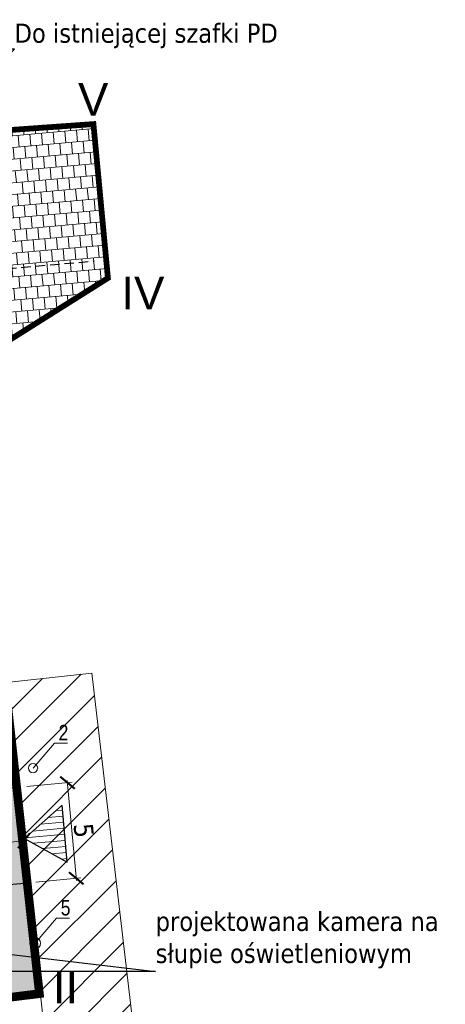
# Model space of a CAD drawing. Header units: metres. Extents: x 6555752 to 6555958, y 5574101 to 5574206.
# Tile 6 of 7: x 6555828 to 6555850, y 5574130 to 5574181. Entities that reach past the tile are written whole.
import ezdxf
from ezdxf import colors
from ezdxf.entities.mleader import LeaderData, LeaderLine
from ezdxf.math import Vec2, Vec3

# ---------------------------------------------------------------- set-up
doc = ezdxf.new("R2010")
doc.units = ezdxf.units.M
doc.header["$PDMODE"] = 35
doc.header["$PDSIZE"] = 0.5
doc.linetypes.add('Dashed', pattern=[0.75, 0.5, -0.25])
doc.linetypes.add('HIDDEN', pattern=[9.525, 6.35, -3.175])
for name, color, linetype, lineweight in [('__drzewa inw', 92, 'Continuous', 15), ('__krawężniki', 152, 'Continuous', 30), ('__MGB_JT_odległości', 6, 'Continuous', 90), ('__opisy', 7, 'Continuous', 0), ('__szraf kostka', 251, 'Continuous', 20), ('__szraf zieleń', 3, 'Continuous', 20), ('__wymiary', 7, 'Continuous', 5), ('I-ee-sieci', 1, 'Dashed', 30), ('I-ee-tekst', 7, 'Continuous', 13), ('OPISY_KAMA', 7, 'Continuous', 0)]:
    doc.layers.add(name, color=color, linetype=linetype, lineweight=lineweight)
doc.layers.add('__zakres inw.', color=7, linetype='Continuous', lineweight=0, true_color=0xf62c8b)
doc.layers.get('__MGB_JT_odległości').off()
doc.styles.add('arial narrow', font='ARIALN.TTF', dxfattribs={"height": 0.8})
doc.styles.add('maciek', font='tahoma.ttf', dxfattribs={"height": 1})
doc.styles.get("Standard").update_dxf_attribs({"font": 'arial.ttf'})
doc.dimstyles.new('maciek', dxfattribs={"dimtxt": 1, "dimasz": 0.7, "dimexe": 0.24, "dimexo": 0.32, "dimgap": 0.1, "dimtad": 1, "dimrnd": 0.01, "dimdsep": 46, "dimtxsty": 'maciek', "dimblk": 'ARCHTICK', "dimcen": 0.2, "dimdle": 0.12, "dimclrd": 256, "dimclre": 256, "dimclrt": 256, "dimadec": 0, "dimazin": 2, "dimtfac": 1, "dimtofl": 0, "dimtmove": 0, "dimatfit": 3, "dimldrblk": 'ARCHTICK', "dimfxl": 1, "dimtolj": 1, "dimtzin": 0, "dimlwd": -1, "dimlwe": -1, "dimarcsym": 0})

# ---------------------------------------------------------------- blocks, each defined once
blk = doc.blocks.new('wjazd')
at = {"layer": 'OPISY_KAMA', "lineweight": 5, "ltscale": 4}
h = blk.add_hatch(dxfattribs=at)
h.set_pattern_fill('LINE', color=6, scale=0.1, angle=90)
h.set_pattern_definition([(90, (-6554059.89814, -5572993.2684), (-0.3175, 2e-17), [])])
h.paths.add_polyline_path([(1656.293, 1286.896), (1654.732, 1288.999), (1653.303, 1286.896)])
at = {"layer": 'OPISY_KAMA', "color": 6, "lineweight": 30, "ltscale": 4}
for p, q in [((1654.732, 1288.999), (1653.303, 1286.896)), ((1656.293, 1286.896), (1654.732, 1288.999)), ((1653.303, 1286.896), (1656.293, 1286.896))]:
    blk.add_line(p, q, dxfattribs=at)
blk = doc.blocks.new('_ArchTick')
at = {"color": 0, "linetype": 'ByBlock', "const_width": 0.15}
blk.add_lwpolyline([(-0.5, -0.5), (0.5, 0.5)], dxfattribs=at)
blk = doc.blocks.new('*D652')
at = {"layer": '__wymiary'}
for p, q in [((6555828.364, 5574140.927), (6555830.718, 5574141.145)), ((6555830.468, 5574141.242), (6555830.949, 5574136.024)), ((6555828.823, 5574135.949), (6555831.177, 5574136.166))]:
    blk.add_line(p, q, dxfattribs=at)
at = {"layer": 'Defpoints', "color": 0}
for p in [(6555828.045, 5574140.898), (6555828.504, 5574135.919), (6555830.938, 5574136.144)]:
    blk.add_point(p, dxfattribs=at)
at = {"layer": '__wymiary', "linetype": 'ByBlock', "xscale": 0.7, "yscale": 0.7, "zscale": 0.7}
for p, rotation in [((6555830.479, 5574141.123), 95.27282044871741), ((6555830.938, 5574136.144), 275.2728204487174)]:
    blk.add_blockref('_ArchTick', p, dxfattribs=dict(at, rotation=rotation))
at = {"layer": '__wymiary', "insert": (6555831.322, 5574138.631), "char_height": 1, "attachment_point": 5, "rotation": 275.2728, "style": 'maciek'}
blk.add_mtext('\\A1;5', dxfattribs=at)
blk = doc.blocks.new('*D700')
at = {"layer": '__wymiary'}
for p, q in [((6555828.401, 5574136.388), (6555828.185, 5574138.344)), ((6555819.495, 5574137.141), (6555828.331, 5574138.118)), ((6555819.804, 5574135.438), (6555819.588, 5574137.393))]:
    blk.add_line(p, q, dxfattribs=at)
at = {"layer": 'Defpoints', "color": 0}
for p in [(6555828.212, 5574138.105), (6555828.437, 5574136.07), (6555819.839, 5574135.119)]:
    blk.add_point(p, dxfattribs=at)
at = {"layer": '__wymiary', "linetype": 'ByBlock', "xscale": 0.7, "yscale": 0.7, "zscale": 0.7}
for p, rotation in [((6555828.212, 5574138.105), 6.309625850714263), ((6555819.614, 5574137.155), 186.3096258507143)]:
    blk.add_blockref('_ArchTick', p, dxfattribs=dict(at, rotation=rotation))
at = {"layer": '__wymiary', "insert": (6555822.665, 5574138.119), "char_height": 1, "attachment_point": 5, "rotation": 6.3096, "style": 'maciek'}
blk.add_mtext('\\A1;8.65', dxfattribs=at)

msp = doc.modelspace()

# ---------------------------------------------------------------- hatches: boundary and pattern name
at = {"layer": '__opisy', "transparency": 33554687}
h = msp.add_hatch(dxfattribs=at)
h.set_pattern_fill('ANSI31', color=256, scale=0.4)
h.set_pattern_definition([(45, (6554279.3074, 5572927.1525), (-0.8980256, 0.8980256), [])])
h.paths.add_polyline_path([(6555827.301, 5574146.339), (6555831.744, 5574146.834), (6555836.413, 5574106.975), (6555839.94, 5574104.9), (6555829.768, 5574103.437), (6555831.672, 5574106.152)])
at = {"layer": '__szraf kostka', "lineweight": 20, "transparency": 33554687}
h = msp.add_hatch(dxfattribs=at)
h.set_pattern_fill('AR-B88', color=256, scale=0.003, angle=5)
h.set_pattern_definition([(5, (0, 0), (-0.05313014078, 0.607280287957), []), (95, (0, 0), (-0.356770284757, 0.580715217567), [0.6096, -0.6096])])
h.paths.add_polyline_path([(6555825.47, 5574162.99), (6555832.585, 5574167.4), (6555831.831, 5574175.418), (6555821.097, 5574174.657), (6555821.66, 5574169.62), (6555822.42, 5574162.86)])
at = {"layer": '__szraf kostka'}
h = msp.add_hatch(dxfattribs=at)
h.set_pattern_fill('DOTS', color=256, scale=0.2, angle=5)
h.paths.add_polyline_path([(6555808.978, 5574141.306), (6555808.665, 5574143.787), (6555808.351, 5574146.267), (6555808.038, 5574148.747), (6555807.724, 5574151.227), (6555807.411, 5574153.708), (6555807.097, 5574156.188), (6555806.784, 5574158.668), (6555806.47, 5574161.149), (6555807.337, 5574162.266), (6555815.274, 5574163.269), (6555816.391, 5574162.402), (6555816.705, 5574159.922), (6555817.018, 5574157.442), (6555817.332, 5574154.962), (6555817.645, 5574152.481), (6555817.959, 5574150.001), (6555818.272, 5574147.521), (6555818.586, 5574145.041), (6555818.899, 5574142.56), (6555819.213, 5574140.08), (6555819.526, 5574137.6), (6555819.839, 5574135.119), (6555828.454, 5574135.914), (6555827.904, 5574140.887, -0.39413), (6555823.709, 5574144.379), (6555820.6, 5574168.982), (6555785.876, 5574164.593), (6555790.264, 5574129.87), (6555810.106, 5574132.377), (6555809.918, 5574133.866), (6555809.605, 5574136.346), (6555809.291, 5574138.826)])
h.paths.add_polyline_path([(6555792.455, 5574160.385), (6555800.392, 5574161.388), (6555801.51, 5574160.522), (6555801.823, 5574158.041), (6555802.137, 5574155.561), (6555802.45, 5574153.081), (6555802.764, 5574150.601), (6555803.077, 5574148.12), (6555803.391, 5574145.64), (6555803.704, 5574143.16), (6555804.017, 5574140.679), (6555804.331, 5574138.199), (6555803.464, 5574137.082), (6555795.527, 5574136.079), (6555794.41, 5574136.945), (6555794.096, 5574139.426), (6555793.783, 5574141.906), (6555793.469, 5574144.386), (6555793.156, 5574146.866), (6555792.843, 5574149.347), (6555792.529, 5574151.827), (6555792.216, 5574154.307), (6555791.902, 5574156.787), (6555791.589, 5574159.268)], flags=16)
at = {"layer": '__szraf zieleń'}
h = msp.add_hatch(dxfattribs=at)
h.set_pattern_fill('DOTS', color=256, scale=0.2, angle=5)
h.paths.add_polyline_path([(6555802.724, 5574126.84), (6555809.82, 5574127.71), (6555829.1, 5574130.07), (6555828.454, 5574135.914), (6555822.478, 5574135.363), (6555822.485, 5574135.305), (6555809.931, 5574133.768), (6555810.106, 5574132.377), (6555790.264, 5574129.87), (6555785.876, 5574164.593), (6555820.6, 5574168.982), (6555823.709, 5574144.379, 0.39413), (6555827.904, 5574140.887), (6555825.46, 5574162.99), (6555822.42, 5574162.86), (6555821.66, 5574169.62), (6555784.63, 5574164.94), (6555787.18, 5574145.14), (6555787.34, 5574145.17), (6555789.92, 5574125.27), (6555789.444, 5574129.242), (6555790.259, 5574129.339), (6555790.637, 5574126.182), (6555795.482, 5574126.762), (6555795.104, 5574129.919), (6555795.799, 5574130.003), (6555796.177, 5574126.845), (6555801.817, 5574127.52), (6555801.439, 5574130.678), (6555802.253, 5574130.775)])

# ---------------------------------------------------------------- linework, layer by layer
at = {"layer": '__drzewa inw'}
msp.add_lwpolyline([(6555828.687, 5574141.883), (6555829.802, 5574143.185), (6555830.479, 5574143.185)], dxfattribs=at)
at = {"layer": '__drzewa inw', "elevation": 257.202}
msp.add_lwpolyline([(6555828.8, 5574132.76), (6555829.915, 5574134.063), (6555830.592, 5574134.063)], dxfattribs=at)
at = {"layer": '__drzewa inw'}
for centre, radius in [((6555828.687, 5574141.883), 0.24), ((6555828.8, 5574132.76, 257.202), 0.28)]:
    msp.add_circle(centre, radius, dxfattribs=at)
at = {"layer": '__krawężniki'}
msp.add_line((6555819.839, 5574135.119), (6555828.454, 5574135.914), dxfattribs=at)
msp.add_arc((6555827.677, 5574144.881), 4, 187.2031, 275.2728, dxfattribs=at)
at = {"layer": '__opisy'}
msp.add_lwpolyline([(6555827.301, 5574146.339), (6555831.744, 5574146.834), (6555836.413, 5574106.975), (6555839.94, 5574104.9), (6555829.768, 5574103.437), (6555831.672, 5574106.152), (6555827.301, 5574146.339)], dxfattribs=at)
at = {"layer": '__szraf kostka'}
msp.add_line((6555828.037, 5574139.683), (6555828.587, 5574134.713), dxfattribs=at)
at = {"layer": '__zakres inw.', "color": 30, "linetype": 'HIDDEN', "ltscale": 0.3, "const_width": 0.3}
msp.add_lwpolyline([(6555825.336, 5574162.835), (6555832.585, 5574167.4), (6555831.831, 5574175.418), (6555821.097, 5574174.657), (6555821.66, 5574169.62)], dxfattribs=at)
at = {"layer": '__zakres inw.', "linetype": 'HIDDEN', "ltscale": 0.3}
msp.add_lwpolyline([(6555821.66, 5574169.62, 0.3, 0.3, 0), (6555822.42, 5574162.86, 0.3, 0.3, 0), (6555825.47, 5574162.99, 0.3, 0.3, 0), (6555829.1, 5574130.07, 0.3, 0.3, 0), (6555789.92, 5574125.27, 0.3, 0.3, 0), (6555787.295, 5574145.21, 0.3, 0.3, 0), (6555784.63, 5574164.94, 0.3, 0.3, 0), (6555821.66, 5574169.62, 0.3, 0.3, 0)], format="xyseb", dxfattribs=at)
at = {"layer": '__zakres inw.', "color": 30, "linetype": 'HIDDEN', "ltscale": 0.3}
msp.add_lwpolyline([(6555825.336, 5574162.835, 0.3, 0.3, 0), (6555828.935, 5574130.201, 0.3, 0.3, 0), (6555790.049, 5574125.437, 0.3, 0.3, 0), (6555787.444, 5574145.23, 0.3, 0.3, 0), (6555784.799, 5574164.81, 0.3, 0.3, 0), (6555821.528, 5574169.452, 0.3, 0.3, 0)], format="xyseb", dxfattribs=at)
at = {"layer": 'I-ee-sieci'}
msp.add_lwpolyline([(6555811.368, 5574162.272), (6555823.951, 5574163.713), (6555823.593, 5574167.556), (6555831.87, 5574168.29)], dxfattribs=at)

# ---------------------------------------------------------------- block references
at = {"layer": '__MGB_JT_odległości', "rotation": 95.25355448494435}
msp.add_blockref('wjazd', (6557263.343, 5572608.457), dxfattribs=at)

# ---------------------------------------------------------------- texts
at = {"layer": '__drzewa inw', "char_height": 0.8, "width": 0.50969, "attachment_point": 1, "style": 'arial narrow'}
for s, insert in [('2', (6555830.014, 5574144.131, -257.441)), ('5', (6555830.127, 5574135.009, -0.239))]:
    msp.add_mtext(s, dxfattribs=dict(at, insert=insert))
at = {"layer": '__zakres inw.', "color": 30, "linetype": 'HIDDEN', "ltscale": 0.3, "char_height": 1.7, "attachment_point": 1}
for s, insert, width in [('V', (6555831.027, 5574177.561), 1.85089), ('IV', (6555833.286, 5574167.47), 1.85089), ('II', (6555829.715, 5574131.34), 1.13899)]:
    msp.add_mtext(s, dxfattribs=dict(at, insert=insert, width=width))

# ---------------------------------------------------------------- dimensions: what is measured, and where the dimension line sits
at = {"layer": '__wymiary'}
for base, p1, p2, angle, picture, middle in [((6555830.938, 5574136.144), (6555828.045, 5574140.898), (6555828.504, 5574135.919), 275.2728, '*D652', (6555830.714, 5574138.575)), ((6555828.212, 5574138.105), (6555819.839, 5574135.119), (6555828.437, 5574136.07), 6.3096, '*D700', (6555822.734, 5574137.499))]:
    dim = msp.add_linear_dim(base=base, p1=p1, p2=p2, angle=angle, dimstyle='maciek', dxfattribs=at)
    dim.commit()
    dim.dimension.update_dxf_attribs({"geometry": picture, "text_midpoint": middle, "dimtype": 161})

# ---------------------------------------------------------------- leaders
at = {"layer": 'I-ee-tekst', "lineweight": 18}
ml = msp.add_multileader_mtext('Standard', dxfattribs=at)
ml.set_content('Do istniejącej szafki PD', style='maciek')
ml.set_leader_properties()
ml.build(insert=Vec2(0, 0))
ml.multileader.update_dxf_attribs({"text_left_attachment_type": 5, "text_right_attachment_type": 5, "dogleg_length": 0, "arrow_head_size": 1})
ctx = ml.context
ctx.base_point, ctx.char_height, ctx.arrow_head_size, ctx.landing_gap_size, ctx.plane_origin = Vec3(6555827.719, 5574179.318), 1, 1, 0, Vec3(6555825.746, 5574190.763)
ctx.left_attachment, ctx.right_attachment = 5, 5
notes = []
notes.append((ctx, [(0, (1, 1, 0), (6555827.719, 5574179.318), (1, 0), 0, [(0, [(6555822.997, 5574174.791)], 0, [])])]))
ctx.mtext.insert, ctx.mtext.width, ctx.mtext.flow_direction = Vec3(6555827.719, 5574180.654), 17.9723, 5
ml = msp.add_multileader_mtext('Standard', dxfattribs=at)
ml.set_content('projektowana kamera na\\Psłupie oświetleniowym', style='maciek')
ml.set_leader_properties()
ml.build(insert=Vec2(0, 0))
ml.multileader.update_dxf_attribs({"text_left_attachment_type": 5, "text_right_attachment_type": 5, "dogleg_length": 0, "arrow_head_size": 1})
ctx = ml.context
ctx.base_point, ctx.char_height, ctx.arrow_head_size, ctx.landing_gap_size, ctx.plane_origin = Vec3(6555835.07, 5574131.286, -257.338), 1, 1, 0, Vec3(6555816.245, 5574135.141, -257.338)
ctx.left_attachment, ctx.right_attachment = 5, 5
notes.append((ctx, [(0, (1, 1, 0), (6555835.07, 5574131.286, -257.338), (1, 0), 0, [(0, [(6555814.647, 5574133.686, -257.338)], 0, [])])]))
ctx.mtext.insert, ctx.mtext.width, ctx.mtext.flow_direction = Vec3(6555835.07, 5574134.4, -257.338), 15.08999, 5
for ctx, leaders in notes:
    for number, flags, end, landing, length, lines in leaders:
        leader = LeaderData()
        leader.index, (leader.has_last_leader_line, leader.has_dogleg_vector, leader.attachment_direction) = number, flags
        leader.last_leader_point, leader.dogleg_vector, leader.dogleg_length = Vec3(end), Vec3(landing), length
        for number, points, colour, breaks in lines:
            line = LeaderLine()
            line.index, line.vertices, line.color, line.breaks = number, Vec3.list(points), colors.encode_raw_color(colour), breaks
            leader.lines.append(line)
        ctx.leaders.append(leader)

doc.saveas('drawing.dxf')
